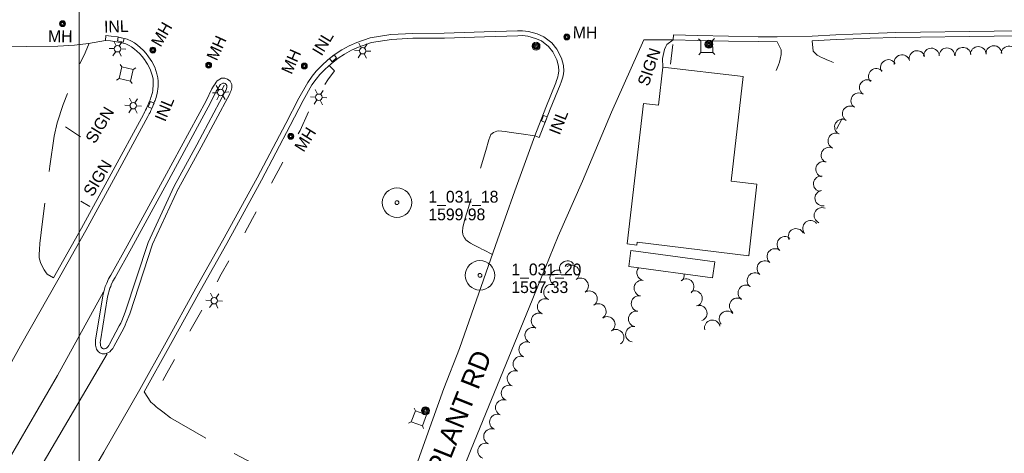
# Model space of a CAD drawing. Header units: feet. Extents: x 188980 to 191399, y 256000 to 258000.
# Tile 5 of 12: x 189970 to 190472, y 256779 to 257000. Entities that reach past the tile are written whole.
import ezdxf
from ezdxf.enums import TextEntityAlignment as Align

# ---------------------------------------------------------------- set-up
doc = ezdxf.new("R2010")
doc.units = ezdxf.units.FT
doc.header["$MEASUREMENT"] = 0
for name, pattern in [('DGN Style 3', [57.341036, 40.957883, -16.383153]), ('DGN Style 4', [65.573571, 32.766307, -16.383153, 0.040958, -16.383153]), ('DGN Style 5', [28.670518, 12.287365, -16.383153])]:
    doc.linetypes.add(name, pattern=pattern)
for name, color, linetype, lineweight in [('E_DRN_Grate', 151, 'Continuous', 0), ('E_DWY', 73, 'DGN Style 3', 0), ('E_LAND_Vegetation', 21, 'Continuous', 0), ('E_MAP_GridLines', 251, 'Continuous', 0), ('E_MAP_PassPoints', 40, 'Continuous', 0), ('E_MISCPROP', 40, 'Continuous', 0), ('E_MISCPROP_HvyLine', 54, 'Continuous', 13), ('E_MISCPROP_Railing', 40, 'Continuous', 0), ('E_PATH_Sidewalk', 73, 'DGN Style 5', 0), ('E_RDWY', 40, 'Continuous', 13), ('E_RDWY_Name', 221, 'Continuous', 0), ('E_UTL_AboveGroundPipe', 40, 'DGN Style 4', 0)]:
    doc.layers.add(name, color=color, linetype=linetype, lineweight=lineweight)
doc.styles.add('Style-IGR_FONT_0', font='IGR_FONT_0.shx')
doc.styles.add('Style-IGR_FONT_1', font='IGR_FONT_1.shx')

# ---------------------------------------------------------------- blocks, each defined once
blk = doc.blocks.new('PP')
at = {"layer": 'E_MAP_PassPoints', "color": 40, "linetype": 'Continuous', "lineweight": 0}
for radius in [7.5, 0.96]:
    blk.add_circle((0, 0), radius, dxfattribs=at)
blk = doc.blocks.new('INLT')
at = {"layer": 'E_MISCPROP_Railing', "color": 40, "linetype": 'Continuous', "lineweight": 0, "flags": 128}
blk.add_lwpolyline([(3, -2), (3, 0), (0, 0), (0, -2), (3, -2)], dxfattribs=at)
blk = doc.blocks.new('INL_4')
at = {"layer": 'E_MISCPROP_Railing', "color": 40, "linetype": 'Continuous', "lineweight": 0, "style": 'Style-IGR_FONT_0'}
blk.add_text('INL', height=6, rotation=359.9999, dxfattribs=at).set_placement((-5.74, -3.01))
blk = doc.blocks.new('INL_5')
at = {"layer": 'E_MISCPROP_Railing', "color": 40, "linetype": 'Continuous', "lineweight": 0, "style": 'Style-IGR_FONT_0'}
blk.add_text('INL', height=6, rotation=0.0002, dxfattribs=at).set_placement((-5.74, -3.01))
blk = doc.blocks.new('MHO_1')
at = {"layer": 'E_DRN_Grate', "color": 20, "linetype": 'Continuous', "lineweight": 0}
for centre, radius in [((0.06, 0.01), 1.5), ((0.07, 0.01), 1.22), ((0.06, 0), 0.968), ((0.03, -0.01), 0.605)]:
    blk.add_circle(centre, radius, dxfattribs=at)
blk = doc.blocks.new('MHT_1')
at = {"layer": 'E_DRN_Grate', "color": 20, "linetype": 'Continuous', "lineweight": 0, "style": 'Style-IGR_FONT_0'}
blk.add_text('MH', height=6, rotation=359.9999, dxfattribs=at).set_placement((-0.08, -3.13), align=Align.CENTER)
blk = doc.blocks.new('MHO_2')
at = {"layer": 'E_DRN_Grate', "color": 20, "linetype": 'Continuous', "lineweight": 0}
for centre, radius in [((0.06, 0.01), 1.5), ((0.07, 0.01), 1.22), ((0.06, 0), 0.968), ((0.03, -0.01), 0.605)]:
    blk.add_circle(centre, radius, dxfattribs=at)
blk = doc.blocks.new('MHT_2')
at = {"layer": 'E_DRN_Grate', "color": 20, "linetype": 'Continuous', "lineweight": 0, "style": 'Style-IGR_FONT_0'}
blk.add_text('MH', height=6, rotation=359.9999, dxfattribs=at).set_placement((-0.08, -3.13), align=Align.CENTER)
blk = doc.blocks.new('MHO_3')
at = {"layer": 'E_DRN_Grate', "color": 20, "linetype": 'Continuous', "lineweight": 0}
for centre, radius in [((0.06, 0.01), 1.5), ((0.07, 0.01), 1.22), ((0.06, 0), 0.968), ((0.03, -0.01), 0.605)]:
    blk.add_circle(centre, radius, dxfattribs=at)
blk = doc.blocks.new('MHT_3')
at = {"layer": 'E_DRN_Grate', "color": 20, "linetype": 'Continuous', "lineweight": 0, "style": 'Style-IGR_FONT_0'}
blk.add_text('MH', height=6, rotation=0.0001, dxfattribs=at).set_placement((-0.08, -3.13), align=Align.CENTER)
blk = doc.blocks.new('MHO_5')
at = {"layer": 'E_DRN_Grate', "color": 20, "linetype": 'Continuous', "lineweight": 0}
for centre, radius in [((0.06, 0.01), 1.5), ((0.07, 0.01), 1.22), ((0.06, 0), 0.968), ((0.03, -0.01), 0.605)]:
    blk.add_circle(centre, radius, dxfattribs=at)
blk = doc.blocks.new('MHT_5')
at = {"layer": 'E_DRN_Grate', "color": 20, "linetype": 'Continuous', "lineweight": 0, "style": 'Style-IGR_FONT_0'}
blk.add_text('MH', height=6, rotation=360, dxfattribs=at).set_placement((-0.08, -3.13), align=Align.CENTER)
blk = doc.blocks.new('LTP_3')
at = {"layer": 'E_MISCPROP', "color": 20, "linetype": 'Continuous', "lineweight": 0}
for p, q in [((-1.64, 0.07), (-4.24, 0.14)), ((-0.8, 1.43), (-2, 3.73)), ((0.9, 1.42), (2.27, 3.65)), ((-0.88, -1.42), (-2.24, -3.61)), ((0.76, -1.47), (2, -3.65)), ((1.64, -0.02), (4.16, -0.09))]:
    blk.add_line(p, q, dxfattribs=at)
blk.add_circle((0, 0), 1.64, dxfattribs=at)
blk = doc.blocks.new('SIGN_2')
at = {"layer": 'E_MISCPROP', "color": 20, "linetype": 'Continuous', "lineweight": 0, "style": 'Style-IGR_FONT_0'}
blk.add_text('SIGN', height=6, rotation=360, dxfattribs=at).set_placement((-9.6, -0.01), align=Align.MIDDLE_LEFT)
blk = doc.blocks.new('LTP_5')
at = {"layer": 'E_MISCPROP', "color": 20, "linetype": 'Continuous', "lineweight": 0}
for p, q in [((-1.64, 0.07), (-4.24, 0.14)), ((-0.8, 1.43), (-2, 3.73)), ((0.9, 1.42), (2.27, 3.65)), ((-0.88, -1.42), (-2.24, -3.61)), ((0.76, -1.47), (2, -3.65)), ((1.64, -0.02), (4.16, -0.09))]:
    blk.add_line(p, q, dxfattribs=at)
blk.add_circle((0, 0), 1.64, dxfattribs=at)
blk = doc.blocks.new('PED')
at = {"layer": 'E_UTL_AboveGroundPipe', "color": 101, "linetype": 'Continuous', "lineweight": 13}
for p, q in [((-3.12, 2.9), (-4.18, 3.96)), ((2.88, 2.9), (3.94, 3.96)), ((-4.18, -4.16), (-3.12, -3.1)), ((3.95, -4.16), (2.88, -3.1))]:
    blk.add_line(p, q, dxfattribs=at)
at = {"layer": 'E_UTL_AboveGroundPipe', "color": 101, "linetype": 'Continuous', "lineweight": 13, "flags": 128}
blk.add_lwpolyline([(-3.12, -3.1), (2.88, -3.1), (2.88, 2.9), (-3.12, 2.9)], close=True, dxfattribs=at)
blk = doc.blocks.new('INL_8')
at = {"layer": 'E_MISCPROP_Railing', "color": 40, "linetype": 'Continuous', "lineweight": 0, "style": 'Style-IGR_FONT_0'}
blk.add_text('INL', height=6, rotation=0, dxfattribs=at).set_placement((-5.74, -3.01))
blk = doc.blocks.new('INL_9')
at = {"layer": 'E_MISCPROP_Railing', "color": 40, "linetype": 'Continuous', "lineweight": 0, "style": 'Style-IGR_FONT_0'}
blk.add_text('INL', height=6, rotation=0, dxfattribs=at).set_placement((-5.74, -3.01))
blk = doc.blocks.new('LTP_6')
at = {"layer": 'E_MISCPROP', "color": 20, "linetype": 'Continuous', "lineweight": 0}
for p, q in [((-1.64, 0.07), (-4.24, 0.14)), ((-0.8, 1.43), (-2, 3.73)), ((0.9, 1.42), (2.27, 3.65)), ((-0.88, -1.42), (-2.24, -3.61)), ((0.76, -1.47), (2, -3.65)), ((1.64, -0.02), (4.16, -0.09))]:
    blk.add_line(p, q, dxfattribs=at)
blk.add_circle((0, 0), 1.64, dxfattribs=at)
blk = doc.blocks.new('MHO_12')
at = {"layer": 'E_DRN_Grate', "color": 20, "linetype": 'Continuous', "lineweight": 0}
for centre, radius in [((0.06, 0.01), 1.5), ((0.07, 0.01), 1.22), ((0.06, 0), 0.968), ((0.03, -0.01), 0.605)]:
    blk.add_circle(centre, radius, dxfattribs=at)
blk = doc.blocks.new('POLE_4')
at = {"layer": 'E_MISCPROP', "color": 20, "linetype": 'Continuous', "lineweight": 0}
for centre, radius in [((-0.01, 0.02), 2.02), ((-0.01, 0.03), 1.52), ((0, -0.01), 1.01), ((0, 0), 0.502)]:
    blk.add_circle(centre, radius, dxfattribs=at)
blk = doc.blocks.new('MHO_13')
at = {"layer": 'E_DRN_Grate', "color": 20, "linetype": 'Continuous', "lineweight": 0}
for centre, radius in [((0.06, 0.01), 1.5), ((0.07, 0.01), 1.22), ((0.06, 0), 0.968), ((0.03, -0.01), 0.605)]:
    blk.add_circle(centre, radius, dxfattribs=at)
blk = doc.blocks.new('MHT_10')
at = {"layer": 'E_DRN_Grate', "color": 20, "linetype": 'Continuous', "lineweight": 0, "style": 'Style-IGR_FONT_0'}
blk.add_text('MH', height=6, rotation=0.0002, dxfattribs=at).set_placement((-0.08, -3.13), align=Align.CENTER)
blk = doc.blocks.new('POLE_6')
at = {"layer": 'E_MISCPROP', "color": 20, "linetype": 'Continuous', "lineweight": 0}
for centre, radius in [((-0.01, 0.02), 2.02), ((-0.01, 0.03), 1.52), ((0, -0.01), 1.01), ((0, 0), 0.502)]:
    blk.add_circle(centre, radius, dxfattribs=at)
blk = doc.blocks.new('POLE_8')
at = {"layer": 'E_MISCPROP', "color": 20, "linetype": 'Continuous', "lineweight": 0}
for centre, radius in [((-0.01, 0.02), 2.02), ((-0.01, 0.03), 1.52), ((0, -0.01), 1.01), ((0, 0), 0.502)]:
    blk.add_circle(centre, radius, dxfattribs=at)
blk = doc.blocks.new('SIGN_7')
at = {"layer": 'E_MISCPROP', "color": 20, "linetype": 'Continuous', "lineweight": 0, "style": 'Style-IGR_FONT_0'}
blk.add_text('SIGN', height=6, rotation=0.0003, dxfattribs=at).set_placement((-9.6, -0.01), align=Align.MIDDLE_LEFT)

msp = doc.modelspace()

# ---------------------------------------------------------------- linework, layer by layer
at = {"layer": 'E_DWY', "color": 51, "linetype": 'DGN Style 3', "lineweight": 0, "flags": 128}
for points in [[(189986.85, 256868.36), (189983.73, 256870.24), (189982.78, 256871.43), (189982.1, 256872.42), (189981.31, 256873.98), (189980.31, 256876.18), (189979.88, 256877.33), (189979.66, 256878.56), (189979.59, 256880.28), (189979.69, 256882.85), (189979.96, 256885.83), (189981.26, 256897), (189985.04, 256925.18), (189987.19, 256940.48), (189988.81, 256947.31), (189991.89, 256956.66), (189994.73, 256963.91), (189997.48, 256970.15), (190000.38, 256977.44), (190001.98, 256980.76), (190003.08, 256982.97), (190005.13, 256987.82)], [(190302.8, 256989.51), (190299.51, 256987.13), (190299, 256986.19), (190298.34, 256984.67), (190297.92, 256983.16), (190297.64, 256981.52), (190297.36, 256980.01), (190297.4, 256975.55)], [(190355.71, 256988.55), (190357.72, 256984.41), (190357.75, 256982.16), (190357.31, 256979.74), (190356.87, 256978.2), (190356.4, 256976.81), (190355.7, 256975.08), (190355.25, 256973.94)], [(190373.68, 256988.97), (190374.15, 256983.81), (190375.05, 256982.77), (190376.22, 256981.82), (190377.21, 256981.16), (190378.32, 256980.55), (190379.69, 256979.98), (190381.1, 256979.36), (190382.09, 256978.95), (190383.7, 256978.34), (190384.54, 256978.05)], [(190232.19, 256940.76), (190225.28, 256941.64), (190223.93, 256941.88), (190221.45, 256942.2), (190219.21, 256942.49), (190217.08, 256942.83), (190215.44, 256943.08), (190213.94, 256943.2), (190212.88, 256943.08), (190211.13, 256942.44), (190209.82, 256941.29), (190208.74, 256938.71), (190207.32, 256933.28), (190203.83, 256922.09), (190196.73, 256898.74), (190195.49, 256894.11), (190195.3, 256891.83), (190195.47, 256890.7), (190195.71, 256889.9), (190196.34, 256888.83), (190196.86, 256888.1), (190197.14, 256887.77), (190198.5, 256886.79), (190199.51, 256886.1), (190200.93, 256885.2), (190202.34, 256884.45), (190203.98, 256883.6), (190205.22, 256883.03), (190205.99, 256882.65), (190210.64, 256880.3)], [(190235.99, 256869.68), (190238.71, 256869.84), (190240.11, 256869.92), (190242.04, 256870.05), (190244.12, 256870.04), (190245.66, 256869.99), (190246.97, 256869.94), (190247.46, 256869.96)], [(190167.99, 256762.68), (190161.17, 256758.33), (190159.22, 256756.89), (190156.92, 256755.65), (190154.04, 256754.23), (190151.66, 256753.15), (190149.55, 256752.31), (190129.29, 256752.61), (190119.08, 256757.04), (190095.73, 256770.11), (190067.96, 256784.72), (190046.59, 256797.2), (190042.55, 256800.18), (190041.26, 256801.18), (190040.1, 256802.09), (190039.25, 256802.8), (190038.18, 256803.67), (190036.58, 256805.04), (190033.09, 256810.36)]]:
    msp.add_lwpolyline(points, dxfattribs=at)
at = {"layer": 'E_LAND_Vegetation', "color": 93, "linetype": 'Continuous', "lineweight": 0}
msp.add_line((190388.97, 256949.45), (190386.07, 256944.04), dxfattribs=at)
for centre, radius, start, end in [((190434.37, 256981.3), 3.99, 1.1289, 181.1136), ((190442.3, 256981.41), 3.99, 0.0996, 180.0843), ((190450.45, 256981.73), 3.99, 5.1869, 185.1716), ((190458.26, 256982.11), 3.99, 1.0481, 181.0328), ((190466.21, 256982.55), 3.99, 0.9936, 180.9783), ((190473.9, 256982.31), 3.99, 353.6634, 173.6481), ((190419.34, 256977.95), 3.99, 14.7398, 194.7245), ((190427.08, 256980.04), 3.99, 15.9589, 195.9436), ((190406.3, 256970.95), 3.99, 40.1576, 220.1423), ((190412.43, 256975.47), 3.99, 30.8367, 210.8214), ((190401.69, 256965.25), 3.99, 57.193, 237.1777), ((190397.34, 256958.54), 3.99, 56.7854, 236.7701), ((190393.01, 256951.87), 3.99, 57.2716, 237.2562), ((190389.04, 256945.16), 3.99, 61.7771, 241.7617), ((190385.68, 256938.1), 3.99, 65.8095, 245.7942), ((190382.19, 256930.85), 3.99, 63.9019, 243.8865), ((190379.49, 256923.66), 3.99, 71.347, 251.3317), ((190378.25, 256916.22), 3.99, 82.5674, 262.5521), ((190379.03, 256908.97), 3.99, 100.498, 280.4827), ((190378.61, 256900.13), 3.99, 67.3262, 247.3109), ((190372.77, 256893.58), 3.99, 39.5347, 219.5193), ((190365.41, 256889.46), 3.99, 26.088, 206.0727), ((190359.7, 256885.38), 3.99, 50.1509, 230.1356), ((190354.6, 256879.26), 3.99, 50.1786, 230.1633), ((190248.8, 256873.05), 3.98, 36.1997, 216.1843), ((190251.03, 256870.87), 3.98, 304.6451, 124.6298), ((190349.5, 256873.13), 3.99, 50.3292, 230.3139), ((190243.92, 256868.34), 3.98, 66.4461, 246.4307), ((190288.23, 256870.98), 3.98, 141.7215, 259.642), ((190304.43, 256869.92), 3.99, 313.7007, 5.7613), ((190344.43, 256866.99), 3.99, 50.4746, 230.4592), ((190240.73, 256861.05), 3.98, 66.4461, 246.4307), ((190255.55, 256864.32), 3.98, 304.6451, 124.6298), ((190286.8, 256863.15), 3.98, 79.6574, 259.642), ((190309.37, 256863.87), 3.99, 309.5429, 129.5275), ((190339.8, 256860.71), 3.99, 54.7918, 234.7765), ((190260.08, 256857.77), 3.98, 304.6451, 124.6298), ((190313.63, 256857.76), 3.99, 296.0802, 116.0649), ((190237.55, 256853.75), 3.98, 66.4461, 246.4307), ((190264.61, 256851.22), 3.98, 304.6451, 124.6298), ((190285.37, 256855.32), 3.98, 79.6574, 259.642), ((190316.03, 256850.39), 3.99, 290.6773, 110.662), ((190335.42, 256854.1), 3.99, 56.2139, 236.1986), ((190234.37, 256846.45), 3.98, 66.4461, 246.4307), ((190283.94, 256847.48), 3.98, 79.6574, 259.642), ((190330.22, 256847.48), 3.99, 42.3133, 222.298), ((190269.13, 256844.67), 3.98, 304.6451, 124.6298), ((190322.73, 256842.9), 3.99, 13.5828, 193.5675), ((190231.18, 256839.15), 3.98, 66.4461, 246.4307), ((190273.66, 256838.11), 3.98, 304.6451, 124.6298), ((190282.51, 256839.65), 3.98, 79.6574, 259.642), ((190228.11, 256831.86), 3.98, 67.9139, 247.8986), ((190225.12, 256824.49), 3.98, 67.9139, 247.8986), ((190222.12, 256817.11), 3.98, 67.9139, 247.8986), ((190219.13, 256809.73), 3.98, 67.9139, 247.8986), ((190216.14, 256802.35), 3.98, 67.9139, 247.8986), ((190213.14, 256794.98), 3.98, 67.9139, 247.8986), ((190210.15, 256787.6), 3.98, 67.9139, 247.8986), ((190207.15, 256780.22), 3.98, 67.9139, 247.8986)]:
    msp.add_arc(centre, radius, start, end, dxfattribs=at)
at = {"layer": 'E_MAP_GridLines', "color": 161, "linetype": 'Continuous', "lineweight": 0}
msp.add_line((190000, 256000), (190000, 258000), dxfattribs=at)
at = {"layer": 'E_MISCPROP', "color": 20, "linetype": 'Continuous', "lineweight": 0}
for p, q in [((190302.6, 256987.16), (190301.32, 256977.21)), ((190000.72, 256940.13), (189993.03, 256945.27)), ((190005.33, 256904.71), (190000.75, 256907.42))]:
    msp.add_line(p, q, dxfattribs=at)
at = {"layer": 'E_MISCPROP_HvyLine', "color": 241, "linetype": 'Continuous', "lineweight": 13, "flags": 128}
for points in [[(190341.24, 256879.66), (190345.37, 256916.08), (190332.25, 256917.6), (190338.35, 256970.88), (190297.4, 256975.55), (190295.3, 256956.24), (190287.61, 256957.14), (190279.22, 256885.65), (190284.26, 256885.06), (190284.43, 256886.54)], [(190281.19, 256882.32), (190323.97, 256876.57), (190322.87, 256868.38), (190280.09, 256874.12)]]:
    msp.add_lwpolyline(points, close=True, dxfattribs=at)
at = {"layer": 'E_PATH_Sidewalk', "color": 51, "linetype": 'DGN Style 5', "lineweight": 0, "flags": 128}
msp.add_lwpolyline([(190127.34, 256976.45), (190130.09, 256973.77), (190126.81, 256969.13), (190123.64, 256964.56), (190121.23, 256961.18), (190117.12, 256953.53), (190112.66, 256943.47), (190105.07, 256929.58), (190096.83, 256914.42), (190088.4, 256898.56), (190079.66, 256882.89), (190072.34, 256870.21), (190063.51, 256853.77), (190053.57, 256836.08), (190044.67, 256819.93), (190036.75, 256804.89)], dxfattribs=at)
at = {"layer": 'E_RDWY', "color": 21, "linetype": 'Continuous', "lineweight": 13, "flags": 128}
for points in [[(190013.33, 256989.19), (190013.52, 256991.68), (190016.27, 256991.47), (190019.46, 256991.06), (190022.31, 256990.38), (190024.51, 256989.86), (190026.67, 256988.93), (190028.16, 256988.02), (190029.73, 256986.79), (190031.08, 256985.69), (190032.75, 256984.1), (190034.1, 256982.6), (190035.37, 256980.93), (190036.16, 256979.62), (190036.94, 256978.51), (190038.51, 256975.58), (190039.63, 256972.27), (190040.12, 256970.12), (190040.27, 256968.58), (190040.27, 256967.26), (190040.17, 256965.88), (190040.07, 256964.47), (190039.97, 256963.36), (190039.73, 256962.16), (190039.46, 256961.05), (190039.2, 256960.25), (190038.92, 256959.42), (190038.67, 256958.71), (190038.44, 256958.07), (190038.12, 256957.31), (190037.47, 256955.73), (190037.01, 256954.61), (190036.54, 256953.54), (190036.11, 256952.59), (190035.74, 256951.88), (190035.22, 256950.78), (190035.04, 256950.44), (190018.44, 256920.08), (190003.33, 256892.5), (189989.03, 256867.13), (189970.05, 256833.72)], [(190012.6, 256779.72), (190030.9, 256811.57), (190044.32, 256835.69), (190059.45, 256863.07), (190073.04, 256887.16), (190090.73, 256919.35), (190105.39, 256947.01), (190111.9, 256959.79), (190116.51, 256967.91), (190118.74, 256971.07), (190120.83, 256973.59), (190123.61, 256976.48), (190126.79, 256979.31), (190130.47, 256982.28), (190133.88, 256984.4), (190137.61, 256986.55), (190141.45, 256988.19), (190148.29, 256990.56), (190158.85, 256992.25), (190169.98, 256992.84), (190186.06, 256992.96), (190206.45, 256993.63), (190223.4, 256994.09), (190226.02, 256994.19), (190229.07, 256993.82), (190233.49, 256992.66), (190236.87, 256991.12), (190240.89, 256987.99), (190243.51, 256984.8), (190245.86, 256980.2), (190246.81, 256976.53), (190246.96, 256973.56), (190246.64, 256971.21), (190246.33, 256970), (190246, 256968.94), (190245.69, 256968.02), (190245.23, 256966.71), (190240.1, 256954.2), (190234.52, 256939.86), (190232.19, 256940.76)], [(190033.09, 256810.36), (190046.51, 256834.48), (190061.63, 256861.85), (190075.23, 256885.95), (190092.93, 256918.17), (190107.6, 256945.86), (190114.1, 256958.61), (190118.62, 256966.57), (190120.72, 256969.55), (190122.7, 256971.92), (190125.35, 256974.67), (190128.41, 256977.4), (190131.92, 256980.24), (190135.16, 256982.25), (190138.73, 256984.31), (190142.35, 256985.86), (190148.9, 256988.13), (190159.12, 256989.76), (190170.05, 256990.34), (190186.11, 256990.46), (190206.53, 256991.14), (190223.49, 256991.59), (190225.92, 256991.69), (190228.6, 256991.36), (190232.65, 256990.3), (190235.56, 256988.97), (190239.13, 256986.19), (190241.41, 256983.42), (190243.51, 256979.31), (190244.33, 256976.15), (190244.45, 256973.67), (190244.18, 256971.69), (190243.93, 256970.69), (190243.62, 256969.71), (190243.33, 256968.83), (190242.89, 256967.6), (190237.77, 256955.12), (190232.19, 256940.76)], [(190302.8, 256989.51), (190302.86, 256992.01), (190315.21, 256991.72), (190331.01, 256991.33), (190346.07, 256991.14), (190355.73, 256991.05)], [(190355.73, 256991.05), (190373.55, 256991.47), (190385.67, 256992.13), (190403.02, 256992.81), (190416.22, 256993.2), (190466.39, 256993.89), (190498.03, 256994.36), (190518.62, 256994.21), (190518.6, 256991.71)], [(190373.68, 256988.97), (190385.79, 256989.64), (190403.11, 256990.31), (190416.27, 256990.7), (190466.43, 256991.39), (190498.04, 256991.86), (190518.6, 256991.71)], [(189960.01, 256986.34), (189973.07, 256986.13), (189989.09, 256986.28), (189997.64, 256986.79), (190004.73, 256987.74), (190013.34, 256989.29)], [(190013.33, 256989.19), (190016.02, 256988.99), (190019.01, 256988.6), (190021.73, 256987.95), (190023.73, 256987.48), (190025.52, 256986.71), (190026.73, 256985.97), (190028.16, 256984.84), (190029.42, 256983.81), (190030.96, 256982.36), (190032.17, 256981.01), (190033.3, 256979.53), (190034.06, 256978.26), (190034.81, 256977.2), (190036.21, 256974.58), (190037.23, 256971.59), (190037.65, 256969.72), (190037.77, 256968.46), (190037.77, 256967.36), (190037.68, 256966.06), (190037.58, 256964.67), (190037.49, 256963.72), (190037.29, 256962.71), (190037.05, 256961.73), (190036.83, 256961.03), (190036.55, 256960.23), (190036.32, 256959.55), (190036.11, 256958.97), (190035.81, 256958.26), (190035.16, 256956.69), (190034.71, 256955.58), (190034.26, 256954.56), (190033.86, 256953.69), (190033.5, 256952.99), (190032.98, 256951.89), (190032.83, 256951.61), (190016.25, 256921.28), (190001.15, 256893.71), (189986.85, 256868.36)], [(190302.81, 256989.61), (190287.72, 256989.53), (190271.4, 256952.8), (190256.57, 256917.56), (190244.21, 256889.62), (190237.46, 256873.31), (190229.37, 256853.36)], [(190302.8, 256989.51), (190315.15, 256989.22), (190330.96, 256988.83), (190346.04, 256988.64), (190355.71, 256988.55)], [(190024.42, 256884.7), (190043.53, 256919.51), (190064.78, 256958.56), (190067.68, 256964.52), (190068.53, 256965.95), (190069.25, 256967.11), (190069.8, 256968.03), (190070.27, 256968.64), (190072.55, 256970.02), (190074.31, 256969.99), (190075.54, 256969.51), (190076.89, 256968.55), (190077.86, 256966.83), (190077.79, 256965.11), (190077.4, 256963.71), (190076.97, 256962.76), (190076.69, 256962.13), (190062.19, 256934.86), (190050.55, 256913.85)], [(190026.61, 256883.5), (190045.72, 256918.31), (190067, 256957.42), (190069.88, 256963.33), (190070.67, 256964.65), (190071.39, 256965.81), (190071.87, 256966.62), (190071.96, 256966.74), (190073.23, 256967.51), (190073.82, 256967.5), (190074.35, 256967.3), (190074.99, 256966.84), (190075.33, 256966.23), (190075.3, 256965.5), (190075.04, 256964.57), (190074.69, 256963.79), (190074.44, 256963.23), (190059.99, 256936.05), (190048.37, 256915.06)], [(190083.15, 256534.9), (190100.17, 256583.75), (190111.49, 256615.83), (190126.36, 256654.33), (190147.32, 256709.47), (190157.29, 256735.39), (190169.86, 256767.47), (190177, 256787.48), (190185.92, 256811.99), (190193.83, 256832.39), (190212.24, 256884.85), (190222.03, 256912.64), (190232.28, 256940.73)], [(190048.37, 256915.06), (190035.11, 256886.45), (190023.45, 256850.98), (190021.67, 256846.57), (190021.14, 256845.38), (190020.44, 256843.98), (190015.47, 256834.66), (190015.04, 256833.89), (190014.52, 256833.23), (190014.06, 256832.8), (190013.51, 256832.48), (190012.86, 256832.22), (190012.21, 256832.26), (190011.8, 256832.43), (190011.49, 256832.68), (190011.14, 256833.15), (190010.88, 256833.98), (190010.82, 256834.44), (190010.73, 256835.7), (190010.82, 256836.29), (190014.48, 256858.71), (190015.64, 256863.07), (190016.07, 256864.06), (190016.35, 256864.87), (190017.08, 256866.7), (190018.28, 256868.53), (190026.61, 256883.5)], [(190050.63, 256914.01), (190037.44, 256885.53), (190025.8, 256850.12), (190023.97, 256845.6), (190023.4, 256844.31), (190022.67, 256842.84), (190017.67, 256833.46), (190017.13, 256832.5), (190016.36, 256831.52), (190015.55, 256830.77), (190014.61, 256830.23), (190013.27, 256829.7), (190011.66, 256829.78), (190010.51, 256830.25), (190009.67, 256830.94), (190008.88, 256832), (190008.43, 256833.44), (190008.33, 256834.2), (190008.22, 256835.79), (190008.35, 256836.67), (190012.03, 256859.24), (190013.27, 256863.9), (190013.74, 256864.97), (190014.01, 256865.74), (190014.85, 256867.86), (190016.15, 256869.83), (190024.43, 256884.72)], [(189844.23, 256575.74), (189898.66, 256665.45), (189926.42, 256711.64), (189959.21, 256767.84), (189988.87, 256818.69), (190012.39, 256861.27)], [(190229.37, 256853.36), (190199.72, 256781.23), (190185.64, 256745.84), (190146.52, 256643.38)], [(190014.23, 256829.68), (189977.04, 256766.36), (189931.21, 256690.36), (189894.65, 256629.61), (189856.43, 256566.75)], [(189970.05, 256833.72), (189959.09, 256814.12), (189947.4, 256794.36), (189934.55, 256772.52), (189928.26, 256761.38), (189907.89, 256727.21)], [(189979.91, 256724.06), (189994.68, 256749), (190003.48, 256764.26), (190012.6, 256779.72)]]:
    msp.add_lwpolyline(points, dxfattribs=at)

# ---------------------------------------------------------------- block references
at = {"layer": 'E_DRN_Grate', "color": 20, "linetype": 'Continuous', "lineweight": 0}
for name, p, xscale, yscale, zscale, rotation in [('MHO_5', (189991.44, 256997.75), 1.000002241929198, 1.000002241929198, 1.000002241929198, 9.471401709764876), ('MHT_3', (190041.93, 256992.51), 1.000000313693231, 1.000000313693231, 1.000000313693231, 60.22311772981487), ('MHT_10', (190257.94, 256993.41), 0.9999988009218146, 0.9999988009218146, 0.9999988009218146, 359.1128378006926), ('MHT_5', (189990.45, 256991.48), 1.000000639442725, 1.000000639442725, 1.000000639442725, 359.4714526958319), ('MHT_2', (190069.9, 256985.53), 1.000001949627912, 1.000001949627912, 1.000001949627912, 65.54975217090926), ('MHO_13', (190248.46, 256990.99), 0.9999978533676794, 0.9999978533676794, 0.9999978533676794, 9.112955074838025), ('MHO_3', (190037.52, 256984.28), 1.000000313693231, 1.000000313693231, 1.000000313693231, 60.22311772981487), ('MHT_1', (190107.93, 256978.62), 0.9999974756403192, 0.9999974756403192, 0.9999974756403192, 65.92365175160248), ('MHO_2', (190065.97, 256976.62), 1.000001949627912, 1.000001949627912, 1.000001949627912, 65.54975217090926), ('MHO_1', (190114.73, 256976.19), 0.9999974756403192, 0.9999974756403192, 0.9999974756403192, 65.92365175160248), ('MHO_12', (190107.81, 256940.38), 0.9999987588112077, 0.9999987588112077, 0.9999987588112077, 57.91279902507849)]:
    msp.add_blockref(name, p, dxfattribs=dict(at, xscale=xscale, yscale=yscale, zscale=zscale, rotation=rotation))
at = {"layer": 'E_MAP_PassPoints', "color": 40, "linetype": 'Continuous', "lineweight": 0}
for p in [(190161.98, 256906.68), (190204.27, 256869.65)]:
    msp.add_blockref('PP', p, dxfattribs=at)
at = {"layer": 'E_MISCPROP', "color": 20, "linetype": 'Continuous', "lineweight": 0}
for name, p, xscale, yscale, zscale, rotation in [('LTP_5', (190019.53, 256985), 1.000000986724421, 1.000000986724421, 1.000000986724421, 58.86653204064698), ('LTP_6', (190144.49, 256983.98), 0.9999987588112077, 0.9999987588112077, 0.9999987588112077, 57.91279902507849), ('POLE_4', (190232.87, 256986.3), 0.9999987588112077, 0.9999987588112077, 0.9999987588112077, 57.91279902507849), ('POLE_8', (190321, 256987.26), 1.000000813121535, 1.000000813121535, 1.000000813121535, 1.080355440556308), ('SIGN_7', (190290.38, 256975.56), 1.000000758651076, 1.000000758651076, 1.000000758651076, 71.08016527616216), ('LTP_3', (190072.11, 256962.75), 0.999998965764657, 0.999998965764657, 0.999998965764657, 64.71391415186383), ('LTP_6', (190122.13, 256960.32), 0.9999987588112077, 0.9999987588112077, 0.9999987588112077, 57.91279902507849), ('LTP_5', (190027.55, 256956.01), 1.000000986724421, 1.000000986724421, 1.000000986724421, 58.86653204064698), ('SIGN_2', (190010.34, 256946.03), 1.000000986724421, 1.000000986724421, 1.000000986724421, 58.86653204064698), ('SIGN_2', (190009.22, 256919.03), 1.000000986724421, 1.000000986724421, 1.000000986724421, 58.86653204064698), ('LTP_6', (190068.84, 256856.75), 0.9999987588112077, 0.9999987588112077, 0.9999987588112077, 57.91279902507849), ('POLE_6', (190176.47, 256800.73), 1.000001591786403, 1.000001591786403, 1.000001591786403, 61.0732054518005)]:
    msp.add_blockref(name, p, dxfattribs=dict(at, xscale=xscale, yscale=yscale, zscale=zscale, rotation=rotation))
at = {"layer": 'E_MISCPROP_Railing', "color": 40, "linetype": 'Continuous', "lineweight": 0}
for name, p, xscale, yscale, zscale, rotation in [('INL_9', (190018.4, 256996.39), 0.9999990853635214, 0.9999990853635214, 0.9999990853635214, 1.619721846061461), ('INLT', (190019.94, 256990.95), 1.000000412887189, 1.000000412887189, 1.000000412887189, 346.6198617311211), ('INL_5', (190123.92, 256987.42), 1.000000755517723, 1.000000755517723, 1.000000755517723, 59.00357325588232), ('INLT', (190127.63, 256979.98), 1.000000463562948, 1.000000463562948, 1.000000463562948, 39.0036536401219), ('INL_8', (190043.23, 256953.93), 0.9999981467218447, 0.9999981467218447, 0.9999981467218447, 67.53215263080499), ('INLT', (190038.16, 256957.39), 0.9999981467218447, 0.9999981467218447, 0.9999981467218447, 247.532152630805), ('INLT', (190238.58, 256950.31), 1.000001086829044, 1.000001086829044, 1.000001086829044, 248.7705894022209), ('INL_4', (190244.14, 256947.17), 1.000001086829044, 1.000001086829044, 1.000001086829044, 68.77058940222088)]:
    msp.add_blockref(name, p, dxfattribs=dict(at, xscale=xscale, yscale=yscale, zscale=zscale, rotation=rotation))
at = {"layer": 'E_UTL_AboveGroundPipe', "color": 101, "linetype": 'Continuous', "lineweight": 13}
for p, xscale, yscale, zscale, rotation in [((190319.97, 256986.18), 1.000000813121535, 1.000000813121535, 1.000000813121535, 1.080355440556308), ((190023.86, 256972.28), 0.9999980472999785, 0.9999980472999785, 0.9999980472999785, 77.34414957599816), ((190173.07, 256797.06), 0.9999996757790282, 0.9999996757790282, 0.9999996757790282, 70.00230488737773)]:
    msp.add_blockref('PED', p, dxfattribs=dict(at, xscale=xscale, yscale=yscale, zscale=zscale, rotation=rotation))

# ---------------------------------------------------------------- texts
at = {"layer": 'E_DRN_Grate', "color": 20, "linetype": 'Continuous', "lineweight": 0, "style": 'Style-IGR_FONT_1'}
msp.add_text('MH', height=6, rotation=57.9129, dxfattribs=at).set_placement((190111.89, 256933.57), align=Align.MIDDLE_LEFT)
at = {"layer": 'E_MAP_PassPoints', "color": 40, "linetype": 'Continuous', "lineweight": 0, "style": 'Style-IGR_FONT_0'}
for s, p in [('1_031_18', (190177.98, 256906.68)), ('1599.98', (190177.98, 256897.68)), ('1_031_20', (190220.27, 256869.65)), ('1597.33', (190220.27, 256860.65))]:
    msp.add_text(s, height=6, dxfattribs=at).set_placement(p)
at = {"layer": 'E_RDWY_Name', "style": 'Style-IGR_FONT_0', "width": 0.998817}
msp.add_text('PACKING PLANT RD', height=10, rotation=68.3098, dxfattribs=at).set_placement((190162.47, 256708.17))

doc.saveas('drawing.dxf')
